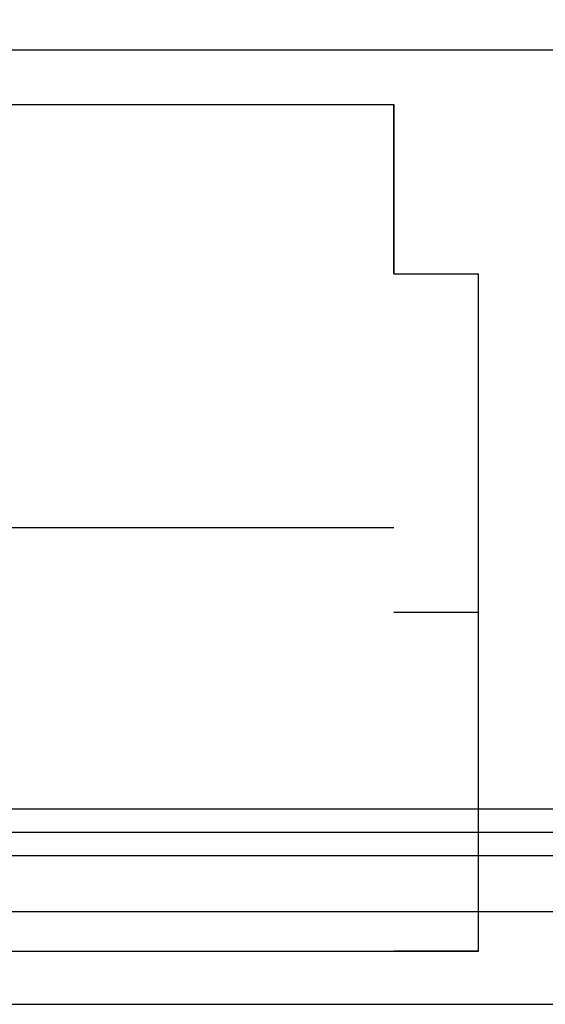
# Model space of a CAD drawing. Header units: millimetres. Extents: x -443 to 78, y -75 to 91.
# Tile 38 of 40: x 65.16 to 71.37, y 63.37 to 75. Entities that reach past the tile are written whole.
import ezdxf

# ---------------------------------------------------------------- set-up
doc = ezdxf.new("R2010")
doc.units = ezdxf.units.MM
doc.header["$MEASUREMENT"] = 0
doc.layers.add('Predefinito', color=5, linetype='Continuous')

msp = doc.modelspace()

# ---------------------------------------------------------------- linework, layer by layer
at = {"layer": 'Predefinito', "extrusion": (0, 1, 0)}
for points in [[(-63.378, 1.2), (-63.6, 1.202), (-63.824, 1.21), (-64.05, 1.223), (-64.277, 1.24), (-64.505, 1.264), (-64.735, 1.292), (-64.966, 1.327), (-65.198, 1.367), (-65.43, 1.413), (-65.663, 1.465), (-65.897, 1.522), (-66.13, 1.586), (-66.363, 1.656), (-66.596, 1.732), (-66.828, 1.814), (-67.059, 1.902), (-67.289, 1.997), (-67.518, 2.097), (-67.746, 2.204), (-67.971, 2.317), (-68.195, 2.436), (-68.416, 2.562), (-68.635, 2.693), (-68.85, 2.83), (-69.063, 2.973), (-69.273, 3.122), (-69.479, 3.276), (-69.681, 3.436), (-69.88, 3.602), (-70.074, 3.773), (-70.264, 3.948), (-70.449, 4.129), (-70.63, 4.314), (-70.806, 4.504), (-70.976, 4.699), (-71.142, 4.897), (-71.302, 5.099), (-71.456, 5.305), (-71.605, 5.515), (-71.748, 5.728), (-71.885, 5.944), (-72.017, 6.162), (-72.142, 6.384), (-72.261, 6.607), (-72.374, 6.833), (-72.481, 7.06), (-72.582, 7.289), (-72.676, 7.519), (-72.764, 7.75), (-72.847, 7.983), (-72.923, 8.215), (-72.992, 8.448), (-73.056, 8.682), (-73.114, 8.915), (-73.166, 9.148), (-73.211, 9.38), (-73.251, 9.612), (-73.286, 9.843), (-73.315, 10.073), (-73.338, 10.301), (-73.356, 10.529), (-73.368, 10.754), (-73.376, 10.978), (-73.378, 11.2)], [(-74.578, 11.2), (-74.576, 10.951), (-74.567, 10.701), (-74.553, 10.448), (-74.533, 10.194), (-74.507, 9.938), (-74.475, 9.68), (-74.436, 9.422), (-74.391, 9.162), (-74.34, 8.902), (-74.282, 8.641), (-74.217, 8.38), (-74.146, 8.118), (-74.068, 7.857), (-73.983, 7.596), (-73.891, 7.336), (-73.792, 7.077), (-73.686, 6.819), (-73.573, 6.563), (-73.454, 6.308), (-73.327, 6.056), (-73.194, 5.806), (-73.053, 5.558), (-72.906, 5.313), (-72.753, 5.071), (-72.592, 4.833), (-72.426, 4.598), (-72.253, 4.367), (-72.073, 4.141), (-71.888, 3.918), (-71.697, 3.701), (-71.5, 3.488), (-71.298, 3.28), (-71.09, 3.078), (-70.878, 2.881), (-70.66, 2.69), (-70.438, 2.505), (-70.211, 2.326), (-69.98, 2.153), (-69.745, 1.986), (-69.507, 1.826), (-69.265, 1.672), (-69.02, 1.525), (-68.773, 1.385), (-68.522, 1.251), (-68.27, 1.125), (-68.015, 1.005), (-67.759, 0.892), (-67.501, 0.786), (-67.242, 0.688), (-66.982, 0.596), (-66.721, 0.511), (-66.46, 0.432), (-66.199, 0.361), (-65.938, 0.296), (-65.677, 0.238), (-65.416, 0.187), (-65.157, 0.142), (-64.898, 0.104), (-64.641, 0.071), (-64.385, 0.045), (-64.13, 0.025), (-63.878, 0.011), (-63.627, 0.003), (-63.378, 0)], [(-69.578, 10), (-69.577, 9.889), (-69.573, 9.777), (-69.567, 9.664), (-69.558, 9.551), (-69.546, 9.436), (-69.532, 9.322), (-69.515, 9.206), (-69.495, 9.09), (-69.472, 8.974), (-69.446, 8.857), (-69.417, 8.741), (-69.385, 8.624), (-69.35, 8.508), (-69.312, 8.391), (-69.271, 8.275), (-69.227, 8.16), (-69.18, 8.044), (-69.13, 7.93), (-69.076, 7.816), (-69.02, 7.704), (-68.96, 7.592), (-68.898, 7.481), (-68.832, 7.372), (-68.763, 7.264), (-68.692, 7.158), (-68.617, 7.053), (-68.54, 6.95), (-68.46, 6.849), (-68.377, 6.749), (-68.292, 6.652), (-68.204, 6.557), (-68.114, 6.464), (-68.021, 6.374), (-67.926, 6.286), (-67.829, 6.201), (-67.73, 6.118), (-67.629, 6.038), (-67.526, 5.961), (-67.421, 5.887), (-67.314, 5.815), (-67.206, 5.746), (-67.097, 5.681), (-66.987, 5.618), (-66.875, 5.559), (-66.762, 5.502), (-66.648, 5.449), (-66.534, 5.398), (-66.419, 5.351), (-66.303, 5.307), (-66.187, 5.266), (-66.071, 5.228), (-65.954, 5.193), (-65.837, 5.161), (-65.721, 5.132), (-65.604, 5.106), (-65.488, 5.083), (-65.372, 5.063), (-65.257, 5.046), (-65.142, 5.032), (-65.028, 5.02), (-64.914, 5.011), (-64.801, 5.005), (-64.689, 5.001), (-64.578, 5)], [(-69.578, 10), (-69.577, 9.889), (-69.573, 9.777), (-69.567, 9.664), (-69.558, 9.551), (-69.546, 9.436), (-69.532, 9.322), (-69.515, 9.206), (-69.495, 9.09), (-69.472, 8.974), (-69.446, 8.857), (-69.417, 8.741), (-69.385, 8.624), (-69.35, 8.508), (-69.312, 8.391), (-69.271, 8.275), (-69.227, 8.16), (-69.18, 8.044), (-69.13, 7.93), (-69.076, 7.816), (-69.02, 7.704), (-68.96, 7.592), (-68.898, 7.481), (-68.832, 7.372), (-68.763, 7.264), (-68.692, 7.158), (-68.617, 7.053), (-68.54, 6.95), (-68.46, 6.849), (-68.377, 6.749), (-68.292, 6.652), (-68.204, 6.557), (-68.114, 6.464), (-68.021, 6.374), (-67.926, 6.286), (-67.829, 6.201), (-67.73, 6.118), (-67.629, 6.038), (-67.526, 5.961), (-67.421, 5.887), (-67.314, 5.815), (-67.206, 5.746), (-67.097, 5.681), (-66.987, 5.618), (-66.875, 5.559), (-66.762, 5.502), (-66.648, 5.449), (-66.534, 5.398), (-66.419, 5.351), (-66.303, 5.307), (-66.187, 5.266), (-66.071, 5.228), (-65.954, 5.193), (-65.837, 5.161), (-65.721, 5.132), (-65.604, 5.106), (-65.488, 5.083), (-65.372, 5.063), (-65.257, 5.046), (-65.142, 5.032), (-65.028, 5.02), (-64.914, 5.011), (-64.801, 5.005), (-64.689, 5.001), (-64.578, 5)], [(-64.578, 5), (-64.689, 5.001), (-64.801, 5.005), (-64.914, 5.011), (-65.028, 5.02), (-65.142, 5.032), (-65.257, 5.046), (-65.372, 5.063), (-65.488, 5.083), (-65.604, 5.106), (-65.721, 5.132), (-65.837, 5.161), (-65.954, 5.193), (-66.071, 5.228), (-66.187, 5.266), (-66.303, 5.307), (-66.419, 5.351), (-66.534, 5.398), (-66.648, 5.449), (-66.762, 5.502), (-66.875, 5.559), (-66.987, 5.618), (-67.097, 5.681), (-67.206, 5.746), (-67.314, 5.815), (-67.421, 5.887), (-67.526, 5.961), (-67.629, 6.038), (-67.73, 6.118), (-67.829, 6.201), (-67.926, 6.286), (-68.021, 6.374), (-68.114, 6.464), (-68.204, 6.557), (-68.292, 6.652), (-68.377, 6.749), (-68.46, 6.849), (-68.54, 6.95), (-68.617, 7.053), (-68.692, 7.158), (-68.763, 7.264), (-68.832, 7.372), (-68.898, 7.481), (-68.96, 7.592), (-69.02, 7.704), (-69.076, 7.816), (-69.13, 7.93), (-69.18, 8.044), (-69.227, 8.16), (-69.271, 8.275), (-69.312, 8.391), (-69.35, 8.508), (-69.385, 8.624), (-69.417, 8.741), (-69.446, 8.857), (-69.472, 8.974), (-69.495, 9.09), (-69.515, 9.206), (-69.532, 9.322), (-69.546, 9.436), (-69.558, 9.551), (-69.567, 9.664), (-69.573, 9.777), (-69.577, 9.889), (-69.578, 10)], [(-64.578, 5), (-64.689, 5.001), (-64.801, 5.005), (-64.914, 5.011), (-65.028, 5.02), (-65.142, 5.032), (-65.257, 5.046), (-65.372, 5.063), (-65.488, 5.083), (-65.604, 5.106), (-65.721, 5.132), (-65.837, 5.161), (-65.954, 5.193), (-66.071, 5.228), (-66.187, 5.266), (-66.303, 5.307), (-66.419, 5.351), (-66.534, 5.398), (-66.648, 5.449), (-66.762, 5.502), (-66.875, 5.559), (-66.987, 5.618), (-67.097, 5.681), (-67.206, 5.746), (-67.314, 5.815), (-67.421, 5.887), (-67.526, 5.961), (-67.629, 6.038), (-67.73, 6.118), (-67.829, 6.201), (-67.926, 6.286), (-68.021, 6.374), (-68.114, 6.464), (-68.204, 6.557), (-68.292, 6.652), (-68.377, 6.749), (-68.46, 6.849), (-68.54, 6.95), (-68.617, 7.053), (-68.692, 7.158), (-68.763, 7.264), (-68.832, 7.372), (-68.898, 7.481), (-68.96, 7.592), (-69.02, 7.704), (-69.076, 7.816), (-69.13, 7.93), (-69.18, 8.044), (-69.227, 8.16), (-69.271, 8.275), (-69.312, 8.391), (-69.35, 8.508), (-69.385, 8.624), (-69.417, 8.741), (-69.446, 8.857), (-69.472, 8.974), (-69.495, 9.09), (-69.515, 9.206), (-69.532, 9.322), (-69.546, 9.436), (-69.558, 9.551), (-69.567, 9.664), (-69.573, 9.777), (-69.577, 9.889), (-69.578, 10)], [(-70.578, 10), (-70.577, 9.845), (-70.571, 9.688), (-70.563, 9.53), (-70.55, 9.371), (-70.534, 9.211), (-70.514, 9.05), (-70.49, 8.889), (-70.461, 8.726), (-70.429, 8.564), (-70.393, 8.4), (-70.353, 8.237), (-70.308, 8.074), (-70.259, 7.911), (-70.206, 7.748), (-70.149, 7.585), (-70.087, 7.423), (-70.021, 7.262), (-69.95, 7.102), (-69.875, 6.943), (-69.796, 6.785), (-69.713, 6.629), (-69.625, 6.474), (-69.533, 6.321), (-69.437, 6.17), (-69.337, 6.021), (-69.233, 5.874), (-69.125, 5.73), (-69.013, 5.588), (-68.897, 5.449), (-68.778, 5.313), (-68.655, 5.18), (-68.528, 5.05), (-68.398, 4.924), (-68.265, 4.801), (-68.129, 4.681), (-67.99, 4.566), (-67.849, 4.454), (-67.704, 4.345), (-67.558, 4.241), (-67.409, 4.141), (-67.258, 4.045), (-67.105, 3.953), (-66.95, 3.865), (-66.793, 3.782), (-66.636, 3.703), (-66.476, 3.628), (-66.316, 3.558), (-66.155, 3.491), (-65.993, 3.43), (-65.831, 3.372), (-65.668, 3.319), (-65.504, 3.27), (-65.341, 3.226), (-65.178, 3.185), (-65.015, 3.149), (-64.852, 3.117), (-64.69, 3.089), (-64.528, 3.065), (-64.367, 3.045), (-64.207, 3.028), (-64.048, 3.016), (-63.89, 3.007), (-63.734, 3.002), (-63.578, 3)], [(-70.578, 10), (-70.577, 9.845), (-70.571, 9.688), (-70.563, 9.53), (-70.55, 9.371), (-70.534, 9.211), (-70.514, 9.05), (-70.49, 8.889), (-70.461, 8.726), (-70.429, 8.564), (-70.393, 8.4), (-70.353, 8.237), (-70.308, 8.074), (-70.259, 7.911), (-70.206, 7.748), (-70.149, 7.585), (-70.087, 7.423), (-70.021, 7.262), (-69.95, 7.102), (-69.875, 6.943), (-69.796, 6.785), (-69.713, 6.629), (-69.625, 6.474), (-69.533, 6.321), (-69.437, 6.17), (-69.337, 6.021), (-69.233, 5.874), (-69.125, 5.73), (-69.013, 5.588), (-68.897, 5.449), (-68.778, 5.313), (-68.655, 5.18), (-68.528, 5.05), (-68.398, 4.924), (-68.265, 4.801), (-68.129, 4.681), (-67.99, 4.566), (-67.849, 4.454), (-67.704, 4.345), (-67.558, 4.241), (-67.409, 4.141), (-67.258, 4.045), (-67.105, 3.953), (-66.95, 3.865), (-66.793, 3.782), (-66.636, 3.703), (-66.476, 3.628), (-66.316, 3.558), (-66.155, 3.491), (-65.993, 3.43), (-65.831, 3.372), (-65.668, 3.319), (-65.504, 3.27), (-65.341, 3.226), (-65.178, 3.185), (-65.015, 3.149), (-64.852, 3.117), (-64.69, 3.089), (-64.528, 3.065), (-64.367, 3.045), (-64.207, 3.028), (-64.048, 3.016), (-63.89, 3.007), (-63.734, 3.002), (-63.578, 3)], [(-69.578, 10), (-69.577, 9.889), (-69.573, 9.777), (-69.567, 9.664), (-69.558, 9.551), (-69.546, 9.436), (-69.532, 9.322), (-69.515, 9.206), (-69.495, 9.09), (-69.472, 8.974), (-69.446, 8.857), (-69.417, 8.741), (-69.385, 8.624), (-69.35, 8.508), (-69.312, 8.391), (-69.271, 8.275), (-69.227, 8.16), (-69.18, 8.044), (-69.13, 7.93), (-69.076, 7.816), (-69.02, 7.704), (-68.96, 7.592), (-68.898, 7.481), (-68.832, 7.372), (-68.763, 7.264), (-68.692, 7.158), (-68.617, 7.053), (-68.54, 6.95), (-68.46, 6.849), (-68.377, 6.749), (-68.292, 6.652), (-68.204, 6.557), (-68.114, 6.464), (-68.021, 6.374), (-67.926, 6.286), (-67.829, 6.201), (-67.73, 6.118), (-67.629, 6.038), (-67.526, 5.961), (-67.421, 5.887), (-67.314, 5.815), (-67.206, 5.746), (-67.097, 5.681), (-66.987, 5.618), (-66.875, 5.559), (-66.762, 5.502), (-66.648, 5.449), (-66.534, 5.398), (-66.419, 5.351), (-66.303, 5.307), (-66.187, 5.266), (-66.071, 5.228), (-65.954, 5.193), (-65.837, 5.161), (-65.721, 5.132), (-65.604, 5.106), (-65.488, 5.083), (-65.372, 5.063), (-65.257, 5.046), (-65.142, 5.032), (-65.028, 5.02), (-64.914, 5.011), (-64.801, 5.005), (-64.689, 5.001), (-64.578, 5)], [(-69.578, 10), (-69.577, 9.889), (-69.573, 9.777), (-69.567, 9.664), (-69.558, 9.551), (-69.546, 9.436), (-69.532, 9.322), (-69.515, 9.206), (-69.495, 9.09), (-69.472, 8.974), (-69.446, 8.857), (-69.417, 8.741), (-69.385, 8.624), (-69.35, 8.508), (-69.312, 8.391), (-69.271, 8.275), (-69.227, 8.16), (-69.18, 8.044), (-69.13, 7.93), (-69.076, 7.816), (-69.02, 7.704), (-68.96, 7.592), (-68.898, 7.481), (-68.832, 7.372), (-68.763, 7.264), (-68.692, 7.158), (-68.617, 7.053), (-68.54, 6.95), (-68.46, 6.849), (-68.377, 6.749), (-68.292, 6.652), (-68.204, 6.557), (-68.114, 6.464), (-68.021, 6.374), (-67.926, 6.286), (-67.829, 6.201), (-67.73, 6.118), (-67.629, 6.038), (-67.526, 5.961), (-67.421, 5.887), (-67.314, 5.815), (-67.206, 5.746), (-67.097, 5.681), (-66.987, 5.618), (-66.875, 5.559), (-66.762, 5.502), (-66.648, 5.449), (-66.534, 5.398), (-66.419, 5.351), (-66.303, 5.307), (-66.187, 5.266), (-66.071, 5.228), (-65.954, 5.193), (-65.837, 5.161), (-65.721, 5.132), (-65.604, 5.106), (-65.488, 5.083), (-65.372, 5.063), (-65.257, 5.046), (-65.142, 5.032), (-65.028, 5.02), (-64.914, 5.011), (-64.801, 5.005), (-64.689, 5.001), (-64.578, 5)], [(-70.578, 10), (-70.577, 9.845), (-70.571, 9.688), (-70.563, 9.53), (-70.55, 9.371), (-70.534, 9.211), (-70.514, 9.05), (-70.49, 8.889), (-70.461, 8.726), (-70.429, 8.564), (-70.393, 8.4), (-70.353, 8.237), (-70.308, 8.074), (-70.259, 7.911), (-70.206, 7.748), (-70.149, 7.585), (-70.087, 7.423), (-70.021, 7.262), (-69.95, 7.102), (-69.875, 6.943), (-69.796, 6.785), (-69.713, 6.629), (-69.625, 6.474), (-69.533, 6.321), (-69.437, 6.17), (-69.337, 6.021), (-69.233, 5.874), (-69.125, 5.73), (-69.013, 5.588), (-68.897, 5.449), (-68.778, 5.313), (-68.655, 5.18), (-68.528, 5.05), (-68.398, 4.924), (-68.265, 4.801), (-68.129, 4.681), (-67.99, 4.566), (-67.849, 4.454), (-67.704, 4.345), (-67.558, 4.241), (-67.409, 4.141), (-67.258, 4.045), (-67.105, 3.953), (-66.95, 3.865), (-66.793, 3.782), (-66.636, 3.703), (-66.476, 3.628), (-66.316, 3.558), (-66.155, 3.491), (-65.993, 3.43), (-65.831, 3.372), (-65.668, 3.319), (-65.504, 3.27), (-65.341, 3.226), (-65.178, 3.185), (-65.015, 3.149), (-64.852, 3.117), (-64.69, 3.089), (-64.528, 3.065), (-64.367, 3.045), (-64.207, 3.028), (-64.048, 3.016), (-63.89, 3.007), (-63.734, 3.002), (-63.578, 3)], [(-70.578, 10), (-70.577, 9.845), (-70.571, 9.688), (-70.563, 9.53), (-70.55, 9.371), (-70.534, 9.211), (-70.514, 9.05), (-70.49, 8.889), (-70.461, 8.726), (-70.429, 8.564), (-70.393, 8.4), (-70.353, 8.237), (-70.308, 8.074), (-70.259, 7.911), (-70.206, 7.748), (-70.149, 7.585), (-70.087, 7.423), (-70.021, 7.262), (-69.95, 7.102), (-69.875, 6.943), (-69.796, 6.785), (-69.713, 6.629), (-69.625, 6.474), (-69.533, 6.321), (-69.437, 6.17), (-69.337, 6.021), (-69.233, 5.874), (-69.125, 5.73), (-69.013, 5.588), (-68.897, 5.449), (-68.778, 5.313), (-68.655, 5.18), (-68.528, 5.05), (-68.398, 4.924), (-68.265, 4.801), (-68.129, 4.681), (-67.99, 4.566), (-67.849, 4.454), (-67.704, 4.345), (-67.558, 4.241), (-67.409, 4.141), (-67.258, 4.045), (-67.105, 3.953), (-66.95, 3.865), (-66.793, 3.782), (-66.636, 3.703), (-66.476, 3.628), (-66.316, 3.558), (-66.155, 3.491), (-65.993, 3.43), (-65.831, 3.372), (-65.668, 3.319), (-65.504, 3.27), (-65.341, 3.226), (-65.178, 3.185), (-65.015, 3.149), (-64.852, 3.117), (-64.69, 3.089), (-64.528, 3.065), (-64.367, 3.045), (-64.207, 3.028), (-64.048, 3.016), (-63.89, 3.007), (-63.734, 3.002), (-63.578, 3)], [(-63.578, 3), (-63.734, 3.002), (-63.89, 3.007), (-64.048, 3.016), (-64.207, 3.028), (-64.367, 3.045), (-64.528, 3.065), (-64.69, 3.089), (-64.852, 3.117), (-65.015, 3.149), (-65.178, 3.185), (-65.341, 3.226), (-65.504, 3.27), (-65.668, 3.319), (-65.831, 3.372), (-65.993, 3.43), (-66.155, 3.491), (-66.316, 3.558), (-66.476, 3.628), (-66.636, 3.703), (-66.793, 3.782), (-66.95, 3.865), (-67.105, 3.953), (-67.258, 4.045), (-67.409, 4.141), (-67.558, 4.241), (-67.704, 4.345), (-67.849, 4.454), (-67.99, 4.566), (-68.129, 4.681), (-68.265, 4.801), (-68.398, 4.924), (-68.528, 5.05), (-68.655, 5.18), (-68.778, 5.313), (-68.897, 5.449), (-69.013, 5.588), (-69.125, 5.73), (-69.233, 5.874), (-69.337, 6.021), (-69.437, 6.17), (-69.533, 6.321), (-69.625, 6.474), (-69.713, 6.629), (-69.796, 6.785), (-69.875, 6.943), (-69.95, 7.102), (-70.021, 7.262), (-70.087, 7.423), (-70.149, 7.585), (-70.206, 7.748), (-70.259, 7.911), (-70.308, 8.074), (-70.353, 8.237), (-70.393, 8.4), (-70.429, 8.564), (-70.461, 8.726), (-70.49, 8.889), (-70.514, 9.05), (-70.534, 9.211), (-70.55, 9.371), (-70.563, 9.53), (-70.571, 9.688), (-70.577, 9.845), (-70.578, 10)], [(-63.578, 3), (-63.734, 3.002), (-63.89, 3.007), (-64.048, 3.016), (-64.207, 3.028), (-64.367, 3.045), (-64.528, 3.065), (-64.69, 3.089), (-64.852, 3.117), (-65.015, 3.149), (-65.178, 3.185), (-65.341, 3.226), (-65.504, 3.27), (-65.668, 3.319), (-65.831, 3.372), (-65.993, 3.43), (-66.155, 3.491), (-66.316, 3.558), (-66.476, 3.628), (-66.636, 3.703), (-66.793, 3.782), (-66.95, 3.865), (-67.105, 3.953), (-67.258, 4.045), (-67.409, 4.141), (-67.558, 4.241), (-67.704, 4.345), (-67.849, 4.454), (-67.99, 4.566), (-68.129, 4.681), (-68.265, 4.801), (-68.398, 4.924), (-68.528, 5.05), (-68.655, 5.18), (-68.778, 5.313), (-68.897, 5.449), (-69.013, 5.588), (-69.125, 5.73), (-69.233, 5.874), (-69.337, 6.021), (-69.437, 6.17), (-69.533, 6.321), (-69.625, 6.474), (-69.713, 6.629), (-69.796, 6.785), (-69.875, 6.943), (-69.95, 7.102), (-70.021, 7.262), (-70.087, 7.423), (-70.149, 7.585), (-70.206, 7.748), (-70.259, 7.911), (-70.308, 8.074), (-70.353, 8.237), (-70.393, 8.4), (-70.429, 8.564), (-70.461, 8.726), (-70.49, 8.889), (-70.514, 9.05), (-70.534, 9.211), (-70.55, 9.371), (-70.563, 9.53), (-70.571, 9.688), (-70.577, 9.845), (-70.578, 10)]]:
    msp.add_lwpolyline(points, dxfattribs=at)
at = {"layer": 'Predefinito'}
for points in [[(74.578, 74.64), (-75.422, 74.64)], [(-70.422, 74), (69.578, 74)], [(-70.422, 74), (69.578, 74)], [(-70.422, 74), (69.578, 74)], [(-70.422, 74), (69.578, 74)], [(69.578, 74), (69.578, 72)], [(69.578, 72), (69.578, 74)], [(69.578, 74), (69.578, 72)], [(69.578, 72), (69.578, 74)], [(69.578, 72), (70.578, 72)], [(69.578, 72), (70.578, 72)], [(69.578, 72), (70.578, 72)], [(69.578, 72), (70.578, 72)], [(70.578, 64), (70.578, 72)], [(70.578, 64), (70.578, 72)], [(70.578, 64), (70.578, 72)], [(70.578, 64), (70.578, 72)], [(69.578, 69), (-70.422, 69)], [(69.578, 69), (-70.422, 69)], [(70.578, 68), (69.578, 68)], [(70.578, 68), (69.578, 68)], [(74.578, 65.678), (-75.422, 65.678)], [(-75.422, 65.405), (74.578, 65.405)], [(-75.422, 65.131), (74.578, 65.131)], [(-75.422, 64.467), (74.578, 64.467)], [(-71.422, 64), (70.578, 64)], [(-71.422, 64), (70.578, 64)], [(-70.422, 64), (69.578, 64)], [(-70.422, 64), (69.578, 64)], [(70.578, 64), (69.578, 64)], [(70.578, 64), (69.578, 64)], [(-75.422, 63.372), (74.578, 63.372)]]:
    msp.add_lwpolyline(points, dxfattribs=at)
at = {"layer": 'Predefinito', "extrusion": (1, 0, 0)}
for points in [[(74, 34), (74, 10)], [(64, 34), (64.001, 34.111), (64.005, 34.223), (64.011, 34.336), (64.02, 34.449), (64.032, 34.564), (64.046, 34.678), (64.063, 34.794), (64.083, 34.91), (64.106, 35.026), (64.132, 35.143), (64.161, 35.259), (64.193, 35.376), (64.228, 35.492), (64.266, 35.609), (64.307, 35.725), (64.351, 35.84), (64.398, 35.956), (64.449, 36.07), (64.502, 36.184), (64.559, 36.296), (64.618, 36.408), (64.681, 36.519), (64.746, 36.628), (64.815, 36.736), (64.887, 36.842), (64.961, 36.947), (65.038, 37.05), (65.118, 37.151), (65.201, 37.251), (65.286, 37.348), (65.374, 37.443), (65.464, 37.536), (65.557, 37.626), (65.652, 37.714), (65.749, 37.799), (65.849, 37.882), (65.95, 37.962), (66.053, 38.039), (66.158, 38.113), (66.264, 38.185), (66.372, 38.254), (66.481, 38.319), (66.592, 38.382), (66.704, 38.441), (66.816, 38.498), (66.93, 38.551), (67.044, 38.602), (67.16, 38.649), (67.275, 38.693), (67.391, 38.734), (67.508, 38.772), (67.624, 38.807), (67.741, 38.839), (67.857, 38.868), (67.974, 38.894), (68.09, 38.917), (68.206, 38.937), (68.322, 38.954), (68.436, 38.968), (68.551, 38.98), (68.664, 38.989), (68.777, 38.995), (68.889, 38.999), (69, 39), (69.111, 38.999), (69.223, 38.995), (69.336, 38.989), (69.449, 38.98), (69.564, 38.968), (69.678, 38.954), (69.794, 38.937), (69.91, 38.917), (70.026, 38.894), (70.143, 38.868), (70.259, 38.839), (70.376, 38.807), (70.492, 38.772), (70.609, 38.734), (70.725, 38.693), (70.84, 38.649), (70.956, 38.602), (71.07, 38.551), (71.184, 38.498), (71.296, 38.441), (71.408, 38.382), (71.519, 38.319), (71.628, 38.254), (71.736, 38.185), (71.842, 38.113), (71.947, 38.039), (72.05, 37.962), (72.151, 37.882), (72.251, 37.799), (72.348, 37.714), (72.443, 37.626), (72.536, 37.536), (72.626, 37.443), (72.714, 37.348), (72.799, 37.251), (72.882, 37.151), (72.962, 37.05), (73.039, 36.947), (73.113, 36.842), (73.185, 36.736), (73.254, 36.628), (73.319, 36.519), (73.382, 36.408), (73.441, 36.296), (73.498, 36.184), (73.551, 36.07), (73.602, 35.956), (73.649, 35.84), (73.693, 35.725), (73.734, 35.609), (73.772, 35.492), (73.807, 35.376), (73.839, 35.259), (73.868, 35.143), (73.894, 35.026), (73.917, 34.91), (73.937, 34.794), (73.954, 34.678), (73.968, 34.564), (73.98, 34.449), (73.989, 34.336), (73.995, 34.223), (73.999, 34.111), (74, 34)], [(74, 34), (74, 10)], [(64, 34), (64.001, 34.111), (64.005, 34.223), (64.011, 34.336), (64.02, 34.449), (64.032, 34.564), (64.046, 34.678), (64.063, 34.794), (64.083, 34.91), (64.106, 35.026), (64.132, 35.143), (64.161, 35.259), (64.193, 35.376), (64.228, 35.492), (64.266, 35.609), (64.307, 35.725), (64.351, 35.84), (64.398, 35.956), (64.449, 36.07), (64.502, 36.184), (64.559, 36.296), (64.618, 36.408), (64.681, 36.519), (64.746, 36.628), (64.815, 36.736), (64.887, 36.842), (64.961, 36.947), (65.038, 37.05), (65.118, 37.151), (65.201, 37.251), (65.286, 37.348), (65.374, 37.443), (65.464, 37.536), (65.557, 37.626), (65.652, 37.714), (65.749, 37.799), (65.849, 37.882), (65.95, 37.962), (66.053, 38.039), (66.158, 38.113), (66.264, 38.185), (66.372, 38.254), (66.481, 38.319), (66.592, 38.382), (66.704, 38.441), (66.816, 38.498), (66.93, 38.551), (67.044, 38.602), (67.16, 38.649), (67.275, 38.693), (67.391, 38.734), (67.508, 38.772), (67.624, 38.807), (67.741, 38.839), (67.857, 38.868), (67.974, 38.894), (68.09, 38.917), (68.206, 38.937), (68.322, 38.954), (68.436, 38.968), (68.551, 38.98), (68.664, 38.989), (68.777, 38.995), (68.889, 38.999), (69, 39), (69.111, 38.999), (69.223, 38.995), (69.336, 38.989), (69.449, 38.98), (69.564, 38.968), (69.678, 38.954), (69.794, 38.937), (69.91, 38.917), (70.026, 38.894), (70.143, 38.868), (70.259, 38.839), (70.376, 38.807), (70.492, 38.772), (70.609, 38.734), (70.725, 38.693), (70.84, 38.649), (70.956, 38.602), (71.07, 38.551), (71.184, 38.498), (71.296, 38.441), (71.408, 38.382), (71.519, 38.319), (71.628, 38.254), (71.736, 38.185), (71.842, 38.113), (71.947, 38.039), (72.05, 37.962), (72.151, 37.882), (72.251, 37.799), (72.348, 37.714), (72.443, 37.626), (72.536, 37.536), (72.626, 37.443), (72.714, 37.348), (72.799, 37.251), (72.882, 37.151), (72.962, 37.05), (73.039, 36.947), (73.113, 36.842), (73.185, 36.736), (73.254, 36.628), (73.319, 36.519), (73.382, 36.408), (73.441, 36.296), (73.498, 36.184), (73.551, 36.07), (73.602, 35.956), (73.649, 35.84), (73.693, 35.725), (73.734, 35.609), (73.772, 35.492), (73.807, 35.376), (73.839, 35.259), (73.868, 35.143), (73.894, 35.026), (73.917, 34.91), (73.937, 34.794), (73.954, 34.678), (73.968, 34.564), (73.98, 34.449), (73.989, 34.336), (73.995, 34.223), (73.999, 34.111), (74, 34)], [(72, 10), (72, 34)], [(64, 34), (64.001, 34.089), (64.004, 34.178), (64.009, 34.269), (64.016, 34.359), (64.025, 34.451), (64.037, 34.543), (64.051, 34.635), (64.067, 34.728), (64.085, 34.821), (64.106, 34.914), (64.129, 35.007), (64.154, 35.101), (64.182, 35.194), (64.213, 35.287), (64.246, 35.38), (64.281, 35.472), (64.319, 35.564), (64.359, 35.656), (64.402, 35.747), (64.447, 35.837), (64.495, 35.927), (64.545, 36.015), (64.597, 36.102), (64.652, 36.189), (64.709, 36.274), (64.769, 36.358), (64.831, 36.44), (64.895, 36.521), (64.961, 36.601), (65.029, 36.678), (65.099, 36.754), (65.172, 36.828), (65.246, 36.901), (65.322, 36.971), (65.399, 37.039), (65.479, 37.105), (65.56, 37.169), (65.642, 37.231), (65.726, 37.291), (65.811, 37.348), (65.898, 37.403), (65.985, 37.455), (66.073, 37.505), (66.163, 37.553), (66.253, 37.598), (66.344, 37.641), (66.436, 37.681), (66.528, 37.719), (66.62, 37.754), (66.713, 37.787), (66.806, 37.818), (66.899, 37.846), (66.993, 37.871), (67.086, 37.894), (67.179, 37.915), (67.272, 37.933), (67.365, 37.949), (67.457, 37.963), (67.549, 37.975), (67.641, 37.984), (67.731, 37.991), (67.822, 37.996), (67.911, 37.999), (68, 38), (68.089, 37.999), (68.178, 37.996), (68.269, 37.991), (68.359, 37.984), (68.451, 37.975), (68.543, 37.963), (68.635, 37.949), (68.728, 37.933), (68.821, 37.915), (68.914, 37.894), (69.007, 37.871), (69.101, 37.846), (69.194, 37.818), (69.287, 37.787), (69.38, 37.754), (69.472, 37.719), (69.564, 37.681), (69.656, 37.641), (69.747, 37.598), (69.837, 37.553), (69.927, 37.505), (70.015, 37.455), (70.102, 37.403), (70.189, 37.348), (70.274, 37.291), (70.358, 37.231), (70.44, 37.169), (70.521, 37.105), (70.601, 37.039), (70.678, 36.971), (70.754, 36.901), (70.828, 36.828), (70.901, 36.754), (70.971, 36.678), (71.039, 36.601), (71.105, 36.521), (71.169, 36.44), (71.231, 36.358), (71.291, 36.274), (71.348, 36.189), (71.403, 36.102), (71.455, 36.015), (71.505, 35.927), (71.553, 35.837), (71.598, 35.747), (71.641, 35.656), (71.681, 35.564), (71.719, 35.472), (71.754, 35.38), (71.787, 35.287), (71.818, 35.194), (71.846, 35.101), (71.871, 35.007), (71.894, 34.914), (71.915, 34.821), (71.933, 34.728), (71.949, 34.635), (71.963, 34.543), (71.975, 34.451), (71.984, 34.359), (71.991, 34.269), (71.996, 34.178), (71.999, 34.089), (72, 34)], [(72, 10), (72, 34)], [(64, 34), (64.001, 34.089), (64.004, 34.178), (64.009, 34.269), (64.016, 34.359), (64.025, 34.451), (64.037, 34.543), (64.051, 34.635), (64.067, 34.728), (64.085, 34.821), (64.106, 34.914), (64.129, 35.007), (64.154, 35.101), (64.182, 35.194), (64.213, 35.287), (64.246, 35.38), (64.281, 35.472), (64.319, 35.564), (64.359, 35.656), (64.402, 35.747), (64.447, 35.837), (64.495, 35.927), (64.545, 36.015), (64.597, 36.102), (64.652, 36.189), (64.709, 36.274), (64.769, 36.358), (64.831, 36.44), (64.895, 36.521), (64.961, 36.601), (65.029, 36.678), (65.099, 36.754), (65.172, 36.828), (65.246, 36.901), (65.322, 36.971), (65.399, 37.039), (65.479, 37.105), (65.56, 37.169), (65.642, 37.231), (65.726, 37.291), (65.811, 37.348), (65.898, 37.403), (65.985, 37.455), (66.073, 37.505), (66.163, 37.553), (66.253, 37.598), (66.344, 37.641), (66.436, 37.681), (66.528, 37.719), (66.62, 37.754), (66.713, 37.787), (66.806, 37.818), (66.899, 37.846), (66.993, 37.871), (67.086, 37.894), (67.179, 37.915), (67.272, 37.933), (67.365, 37.949), (67.457, 37.963), (67.549, 37.975), (67.641, 37.984), (67.731, 37.991), (67.822, 37.996), (67.911, 37.999), (68, 38), (68.089, 37.999), (68.178, 37.996), (68.269, 37.991), (68.359, 37.984), (68.451, 37.975), (68.543, 37.963), (68.635, 37.949), (68.728, 37.933), (68.821, 37.915), (68.914, 37.894), (69.007, 37.871), (69.101, 37.846), (69.194, 37.818), (69.287, 37.787), (69.38, 37.754), (69.472, 37.719), (69.564, 37.681), (69.656, 37.641), (69.747, 37.598), (69.837, 37.553), (69.927, 37.505), (70.015, 37.455), (70.102, 37.403), (70.189, 37.348), (70.274, 37.291), (70.358, 37.231), (70.44, 37.169), (70.521, 37.105), (70.601, 37.039), (70.678, 36.971), (70.754, 36.901), (70.828, 36.828), (70.901, 36.754), (70.971, 36.678), (71.039, 36.601), (71.105, 36.521), (71.169, 36.44), (71.231, 36.358), (71.291, 36.274), (71.348, 36.189), (71.403, 36.102), (71.455, 36.015), (71.505, 35.927), (71.553, 35.837), (71.598, 35.747), (71.641, 35.656), (71.681, 35.564), (71.719, 35.472), (71.754, 35.38), (71.787, 35.287), (71.818, 35.194), (71.846, 35.101), (71.871, 35.007), (71.894, 34.914), (71.915, 34.821), (71.933, 34.728), (71.949, 34.635), (71.963, 34.543), (71.975, 34.451), (71.984, 34.359), (71.991, 34.269), (71.996, 34.178), (71.999, 34.089), (72, 34)], [(64, 34), (64.001, 34.089), (64.004, 34.178), (64.009, 34.269), (64.016, 34.359), (64.025, 34.451), (64.037, 34.543), (64.051, 34.635), (64.067, 34.728), (64.085, 34.821), (64.106, 34.914), (64.129, 35.007), (64.154, 35.101), (64.182, 35.194), (64.213, 35.287), (64.246, 35.38), (64.281, 35.472), (64.319, 35.564), (64.359, 35.656), (64.402, 35.747), (64.447, 35.837), (64.495, 35.927), (64.545, 36.015), (64.597, 36.102), (64.652, 36.189), (64.709, 36.274), (64.769, 36.358), (64.831, 36.44), (64.895, 36.521), (64.961, 36.601), (65.029, 36.678), (65.099, 36.754), (65.172, 36.828), (65.246, 36.901), (65.322, 36.971), (65.399, 37.039), (65.479, 37.105), (65.56, 37.169), (65.642, 37.231), (65.726, 37.291), (65.811, 37.348), (65.898, 37.403), (65.985, 37.455), (66.073, 37.505), (66.163, 37.553), (66.253, 37.598), (66.344, 37.641), (66.436, 37.681), (66.528, 37.719), (66.62, 37.754), (66.713, 37.787), (66.806, 37.818), (66.899, 37.846), (66.993, 37.871), (67.086, 37.894), (67.179, 37.915), (67.272, 37.933), (67.365, 37.949), (67.457, 37.963), (67.549, 37.975), (67.641, 37.984), (67.731, 37.991), (67.822, 37.996), (67.911, 37.999), (68, 38), (68.089, 37.999), (68.178, 37.996), (68.269, 37.991), (68.359, 37.984), (68.451, 37.975), (68.543, 37.963), (68.635, 37.949), (68.728, 37.933), (68.821, 37.915), (68.914, 37.894), (69.007, 37.871), (69.101, 37.846), (69.194, 37.818), (69.287, 37.787), (69.38, 37.754), (69.472, 37.719), (69.564, 37.681), (69.656, 37.641), (69.747, 37.598), (69.837, 37.553), (69.927, 37.505), (70.015, 37.455), (70.102, 37.403), (70.189, 37.348), (70.274, 37.291), (70.358, 37.231), (70.44, 37.169), (70.521, 37.105), (70.601, 37.039), (70.678, 36.971), (70.754, 36.901), (70.828, 36.828), (70.901, 36.754), (70.971, 36.678), (71.039, 36.601), (71.105, 36.521), (71.169, 36.44), (71.231, 36.358), (71.291, 36.274), (71.348, 36.189), (71.403, 36.102), (71.455, 36.015), (71.505, 35.927), (71.553, 35.837), (71.598, 35.747), (71.641, 35.656), (71.681, 35.564), (71.719, 35.472), (71.754, 35.38), (71.787, 35.287), (71.818, 35.194), (71.846, 35.101), (71.871, 35.007), (71.894, 34.914), (71.915, 34.821), (71.933, 34.728), (71.949, 34.635), (71.963, 34.543), (71.975, 34.451), (71.984, 34.359), (71.991, 34.269), (71.996, 34.178), (71.999, 34.089), (72, 34)], [(64, 34), (64.001, 34.089), (64.004, 34.178), (64.009, 34.269), (64.016, 34.359), (64.025, 34.451), (64.037, 34.543), (64.051, 34.635), (64.067, 34.728), (64.085, 34.821), (64.106, 34.914), (64.129, 35.007), (64.154, 35.101), (64.182, 35.194), (64.213, 35.287), (64.246, 35.38), (64.281, 35.472), (64.319, 35.564), (64.359, 35.656), (64.402, 35.747), (64.447, 35.837), (64.495, 35.927), (64.545, 36.015), (64.597, 36.102), (64.652, 36.189), (64.709, 36.274), (64.769, 36.358), (64.831, 36.44), (64.895, 36.521), (64.961, 36.601), (65.029, 36.678), (65.099, 36.754), (65.172, 36.828), (65.246, 36.901), (65.322, 36.971), (65.399, 37.039), (65.479, 37.105), (65.56, 37.169), (65.642, 37.231), (65.726, 37.291), (65.811, 37.348), (65.898, 37.403), (65.985, 37.455), (66.073, 37.505), (66.163, 37.553), (66.253, 37.598), (66.344, 37.641), (66.436, 37.681), (66.528, 37.719), (66.62, 37.754), (66.713, 37.787), (66.806, 37.818), (66.899, 37.846), (66.993, 37.871), (67.086, 37.894), (67.179, 37.915), (67.272, 37.933), (67.365, 37.949), (67.457, 37.963), (67.549, 37.975), (67.641, 37.984), (67.731, 37.991), (67.822, 37.996), (67.911, 37.999), (68, 38), (68.089, 37.999), (68.178, 37.996), (68.269, 37.991), (68.359, 37.984), (68.451, 37.975), (68.543, 37.963), (68.635, 37.949), (68.728, 37.933), (68.821, 37.915), (68.914, 37.894), (69.007, 37.871), (69.101, 37.846), (69.194, 37.818), (69.287, 37.787), (69.38, 37.754), (69.472, 37.719), (69.564, 37.681), (69.656, 37.641), (69.747, 37.598), (69.837, 37.553), (69.927, 37.505), (70.015, 37.455), (70.102, 37.403), (70.189, 37.348), (70.274, 37.291), (70.358, 37.231), (70.44, 37.169), (70.521, 37.105), (70.601, 37.039), (70.678, 36.971), (70.754, 36.901), (70.828, 36.828), (70.901, 36.754), (70.971, 36.678), (71.039, 36.601), (71.105, 36.521), (71.169, 36.44), (71.231, 36.358), (71.291, 36.274), (71.348, 36.189), (71.403, 36.102), (71.455, 36.015), (71.505, 35.927), (71.553, 35.837), (71.598, 35.747), (71.641, 35.656), (71.681, 35.564), (71.719, 35.472), (71.754, 35.38), (71.787, 35.287), (71.818, 35.194), (71.846, 35.101), (71.871, 35.007), (71.894, 34.914), (71.915, 34.821), (71.933, 34.728), (71.949, 34.635), (71.963, 34.543), (71.975, 34.451), (71.984, 34.359), (71.991, 34.269), (71.996, 34.178), (71.999, 34.089), (72, 34)], [(72, 34), (72, 10)], [(64, 34), (64.001, 34.089), (64.004, 34.178), (64.009, 34.269), (64.016, 34.359), (64.025, 34.451), (64.037, 34.543), (64.051, 34.635), (64.067, 34.728), (64.085, 34.821), (64.106, 34.914), (64.129, 35.007), (64.154, 35.101), (64.182, 35.194), (64.213, 35.287), (64.246, 35.38), (64.281, 35.472), (64.319, 35.564), (64.359, 35.656), (64.402, 35.747), (64.447, 35.837), (64.495, 35.927), (64.545, 36.015), (64.597, 36.102), (64.652, 36.189), (64.709, 36.274), (64.769, 36.358), (64.831, 36.44), (64.895, 36.521), (64.961, 36.601), (65.029, 36.678), (65.099, 36.754), (65.172, 36.828), (65.246, 36.901), (65.322, 36.971), (65.399, 37.039), (65.479, 37.105), (65.56, 37.169), (65.642, 37.231), (65.726, 37.291), (65.811, 37.348), (65.898, 37.403), (65.985, 37.455), (66.073, 37.505), (66.163, 37.553), (66.253, 37.598), (66.344, 37.641), (66.436, 37.681), (66.528, 37.719), (66.62, 37.754), (66.713, 37.787), (66.806, 37.818), (66.899, 37.846), (66.993, 37.871), (67.086, 37.894), (67.179, 37.915), (67.272, 37.933), (67.365, 37.949), (67.457, 37.963), (67.549, 37.975), (67.641, 37.984), (67.731, 37.991), (67.822, 37.996), (67.911, 37.999), (68, 38), (68.089, 37.999), (68.178, 37.996), (68.269, 37.991), (68.359, 37.984), (68.451, 37.975), (68.543, 37.963), (68.635, 37.949), (68.728, 37.933), (68.821, 37.915), (68.914, 37.894), (69.007, 37.871), (69.101, 37.846), (69.194, 37.818), (69.287, 37.787), (69.38, 37.754), (69.472, 37.719), (69.564, 37.681), (69.656, 37.641), (69.747, 37.598), (69.837, 37.553), (69.927, 37.505), (70.015, 37.455), (70.102, 37.403), (70.189, 37.348), (70.274, 37.291), (70.358, 37.231), (70.44, 37.169), (70.521, 37.105), (70.601, 37.039), (70.678, 36.971), (70.754, 36.901), (70.828, 36.828), (70.901, 36.754), (70.971, 36.678), (71.039, 36.601), (71.105, 36.521), (71.169, 36.44), (71.231, 36.358), (71.291, 36.274), (71.348, 36.189), (71.403, 36.102), (71.455, 36.015), (71.505, 35.927), (71.553, 35.837), (71.598, 35.747), (71.641, 35.656), (71.681, 35.564), (71.719, 35.472), (71.754, 35.38), (71.787, 35.287), (71.818, 35.194), (71.846, 35.101), (71.871, 35.007), (71.894, 34.914), (71.915, 34.821), (71.933, 34.728), (71.949, 34.635), (71.963, 34.543), (71.975, 34.451), (71.984, 34.359), (71.991, 34.269), (71.996, 34.178), (71.999, 34.089), (72, 34)], [(72, 34), (72, 10)], [(64, 34), (64.001, 34.089), (64.004, 34.178), (64.009, 34.269), (64.016, 34.359), (64.025, 34.451), (64.037, 34.543), (64.051, 34.635), (64.067, 34.728), (64.085, 34.821), (64.106, 34.914), (64.129, 35.007), (64.154, 35.101), (64.182, 35.194), (64.213, 35.287), (64.246, 35.38), (64.281, 35.472), (64.319, 35.564), (64.359, 35.656), (64.402, 35.747), (64.447, 35.837), (64.495, 35.927), (64.545, 36.015), (64.597, 36.102), (64.652, 36.189), (64.709, 36.274), (64.769, 36.358), (64.831, 36.44), (64.895, 36.521), (64.961, 36.601), (65.029, 36.678), (65.099, 36.754), (65.172, 36.828), (65.246, 36.901), (65.322, 36.971), (65.399, 37.039), (65.479, 37.105), (65.56, 37.169), (65.642, 37.231), (65.726, 37.291), (65.811, 37.348), (65.898, 37.403), (65.985, 37.455), (66.073, 37.505), (66.163, 37.553), (66.253, 37.598), (66.344, 37.641), (66.436, 37.681), (66.528, 37.719), (66.62, 37.754), (66.713, 37.787), (66.806, 37.818), (66.899, 37.846), (66.993, 37.871), (67.086, 37.894), (67.179, 37.915), (67.272, 37.933), (67.365, 37.949), (67.457, 37.963), (67.549, 37.975), (67.641, 37.984), (67.731, 37.991), (67.822, 37.996), (67.911, 37.999), (68, 38), (68.089, 37.999), (68.178, 37.996), (68.269, 37.991), (68.359, 37.984), (68.451, 37.975), (68.543, 37.963), (68.635, 37.949), (68.728, 37.933), (68.821, 37.915), (68.914, 37.894), (69.007, 37.871), (69.101, 37.846), (69.194, 37.818), (69.287, 37.787), (69.38, 37.754), (69.472, 37.719), (69.564, 37.681), (69.656, 37.641), (69.747, 37.598), (69.837, 37.553), (69.927, 37.505), (70.015, 37.455), (70.102, 37.403), (70.189, 37.348), (70.274, 37.291), (70.358, 37.231), (70.44, 37.169), (70.521, 37.105), (70.601, 37.039), (70.678, 36.971), (70.754, 36.901), (70.828, 36.828), (70.901, 36.754), (70.971, 36.678), (71.039, 36.601), (71.105, 36.521), (71.169, 36.44), (71.231, 36.358), (71.291, 36.274), (71.348, 36.189), (71.403, 36.102), (71.455, 36.015), (71.505, 35.927), (71.553, 35.837), (71.598, 35.747), (71.641, 35.656), (71.681, 35.564), (71.719, 35.472), (71.754, 35.38), (71.787, 35.287), (71.818, 35.194), (71.846, 35.101), (71.871, 35.007), (71.894, 34.914), (71.915, 34.821), (71.933, 34.728), (71.949, 34.635), (71.963, 34.543), (71.975, 34.451), (71.984, 34.359), (71.991, 34.269), (71.996, 34.178), (71.999, 34.089), (72, 34)], [(69, 37.873), (69, 39)], [(69, 37.873), (69, 39)], [(68, 10), (68, 38)], [(68, 10), (68, 38)], [(64, 10), (64, 34)], [(64, 10), (64, 34)]]:
    msp.add_lwpolyline(points, dxfattribs=at)

doc.saveas('drawing.dxf')
